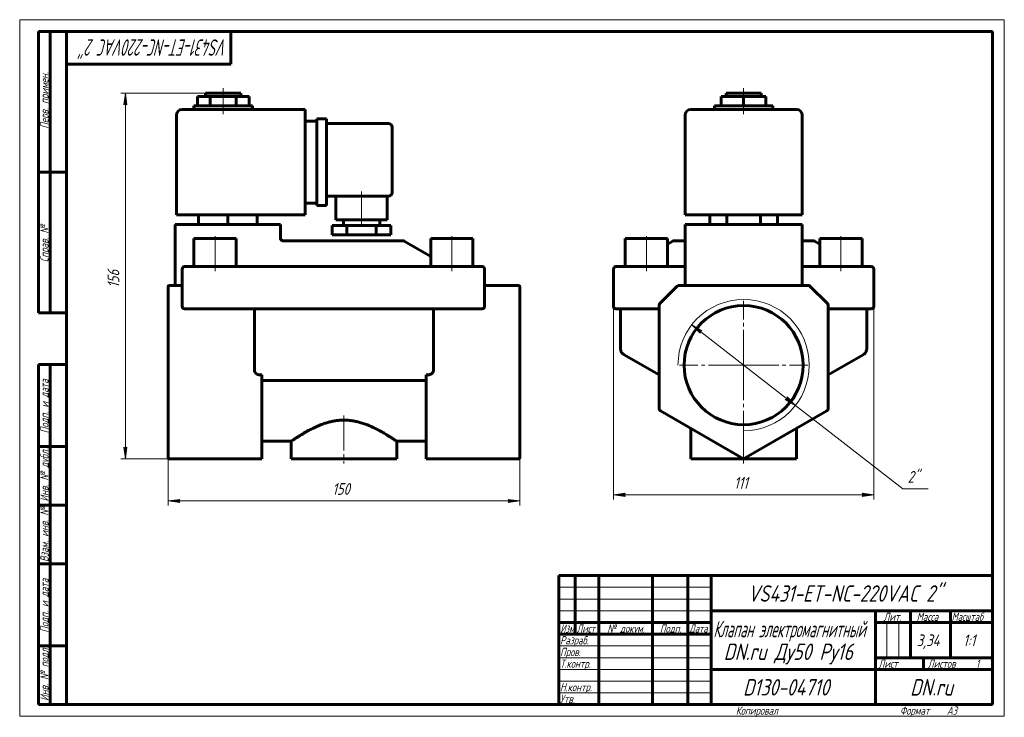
# Model space of a CAD drawing. Header units: millimetres. Extents: x 0 to 420, y 0 to 297.
import ezdxf

# ---------------------------------------------------------------- set-up
doc = ezdxf.new("R2010")
doc.units = ezdxf.units.MM
for name, pattern in [('K5LT_AXLED', [19.5, 15, -1.5, 1.5, -1.5]), ('K5LT_BASIC', [0]), ('K5LT_THIN', [0])]:
    doc.linetypes.add(name, pattern=pattern)
doc.layers.add('Системный слой', color=7, linetype='Continuous')
doc.layers.add('Системный слой (1)', color=7, linetype='Continuous', true_color=0x6c6c6c)
doc.styles.add('KDIMTEXTSTYLE', font='GOST_AU.SHX', dxfattribs={"width": 0.96, "oblique": 15, "height": 5})
doc.styles.add('KTEXTSTYLE', font='GOST_AU.SHX', dxfattribs={"width": 0.96, "height": 5})
doc.dimstyles.new('KDIMSTYLE (1.00)', dxfattribs={"dimtxt": 5, "dimasz": 1, "dimexe": 2, "dimexo": 0, "dimgap": 1, "dimtad": 1, "dimtxsty": 'KDIMTEXTSTYLE', "dimsah": 1, "dimcen": 0, "dimdle": 1, "dimadec": 0, "dimazin": 0, "dimtfac": 0.667, "dimtmove": 0, "dimatfit": 3, "dimfxl": 1, "dimtvp": 1, "dimtolj": 1, "dimtzin": 0, "dimarcsym": 0})

# ---------------------------------------------------------------- blocks, each defined once
blk = doc.blocks.new('U0')
at = {"layer": 'Системный слой (1)', "color": 150, "linetype": 'K5LT_BASIC', "lineweight": 60, "true_color": 0x0080ff}
for p, q in [((333.81, 200.33), (333.82, 200.31)), ((333.82, 200.3), (333.82, 200.32)), ((333.82, 200.31), (333.82, 200.3))]:
    blk.add_line(p, q, dxfattribs=at)
blk = doc.blocks.new('U1')
at = {"layer": 'Системный слой (1)', "color": 150, "linetype": 'K5LT_BASIC', "lineweight": 60, "true_color": 0x0080ff}
for p, q in [((283.81, 202.74), (279.08, 202.74)), ((338.54, 202.74), (333.81, 202.74))]:
    blk.add_line(p, q, dxfattribs=at)
blk = doc.blocks.new('U2')
at = {"layer": 'Системный слой (1)', "color": 150, "linetype": 'K5LT_BASIC', "lineweight": 60, "true_color": 0x0080ff}
for p, q in [((333.81, 200.36), (333.81, 200.39)), ((333.81, 200.34), (333.81, 200.36)), ((333.82, 200.32), (333.81, 200.34))]:
    blk.add_line(p, q, dxfattribs=at)
blk = doc.blocks.new('D0')
at = {"layer": 'Системный слой (1)'}
for points in [[(257.81, 94.43), (258.31, 95.09), (253.31, 94.43), (258.31, 93.78)], [(359.31, 93.78), (364.31, 94.43), (359.31, 95.09), (359.81, 94.43)]]:
    blk.add_hatch(color=7, dxfattribs=at).paths.add_polyline_path(points)
at = {"layer": 'Системный слой (1)', "color": 7, "linetype": 'K5LT_THIN', "lineweight": 18}
for p, q in [((253.31, 182.74), (253.31, 92.43)), ((364.31, 182.74), (364.31, 92.43)), ((253.31, 94.43), (258.31, 95.09)), ((258.31, 93.78), (253.31, 94.43)), ((258.31, 95.09), (257.81, 94.43)), ((257.81, 94.43), (258.31, 93.78)), ((359.81, 94.43), (359.31, 95.09)), ((359.31, 95.09), (364.31, 94.43)), ((364.31, 94.43), (359.31, 93.78)), ((359.31, 93.78), (359.81, 94.43))]:
    blk.add_line(p, q, dxfattribs=at)
blk.add_wipeout([(304.72, 95.43), (304.72, 102.82), (312.57, 102.82), (312.57, 95.43)]).dxf.layer = 'Системный слой (1)'
blk.add_line((253.31, 94.43), (364.31, 94.43), dxfattribs=at)
at = {"layer": 'Системный слой (1)', "color": 7, "insert": (304.72, 102.02), "char_height": 5, "attachment_point": 1, "style": 'KTEXTSTYLE'}
blk.add_mtext('\\H5.0;\\W1.000;\\Q15;\\Q15;\\W0.965;111', dxfattribs=at)
blk = doc.blocks.new('KDIMARROW_01')
at = {"layer": 'Системный слой'}
blk.add_hatch(color=0, dxfattribs=at).paths.add_polyline_path([(0, 0), (-5, 0.66), (-4.5, 0), (-5, -0.66)])
at = {"layer": 'Системный слой', "color": 0, "linetype": 'K5LT_THIN', "lineweight": 18}
for p, q in [((-4.5, 0), (-5, 0.66)), ((-5, 0.66), (0, 0)), ((0, 0), (-5, -0.66)), ((-5, -0.66), (-4.5, 0))]:
    blk.add_line(p, q, dxfattribs=at)
at = {"layer": 'Системный слой (1)', "color": 0, "linetype": 'K5LT_THIN', "lineweight": 18}
blk.add_line((63.32, 149.74), (62.32, 149.74), dxfattribs=at)
blk = doc.blocks.new('D1')
at = {"layer": 'Системный слой (1)'}
for points in [[(291.04, 164.36), (286.68, 166.9), (290.23, 163.32), (290.24, 164.14)], [(330.93, 132.58), (327.39, 136.17), (327.38, 135.34), (326.58, 135.12)]]:
    blk.add_hatch(color=7, dxfattribs=at).paths.add_polyline_path(points)
at = {"layer": 'Системный слой (1)', "color": 7, "linetype": 'K5LT_THIN', "lineweight": 18}
for p, q in [((286.68, 166.9), (291.04, 164.36)), ((290.23, 163.32), (286.68, 166.9)), ((286.68, 166.9), (330.93, 132.58)), ((290.24, 164.14), (290.23, 163.32)), ((291.04, 164.36), (290.24, 164.14)), ((326.58, 135.12), (327.38, 135.34)), ((330.93, 132.58), (326.58, 135.12)), ((327.38, 135.34), (327.39, 136.17)), ((327.39, 136.17), (330.93, 132.58))]:
    blk.add_line(p, q, dxfattribs=at)
blk.add_wipeout([(378.78, 98.02), (378.78, 105.4), (385.23, 105.4), (385.23, 98.02)]).dxf.layer = 'Системный слой (1)'
for p, q in [((330.93, 132.58), (376.78, 97.02)), ((376.78, 97.02), (387.5, 97.02))]:
    blk.add_line(p, q, dxfattribs=at)
at = {"layer": 'Системный слой (1)', "color": 7, "insert": (378.78, 104.61), "char_height": 5, "attachment_point": 1, "style": 'KTEXTSTYLE'}
blk.add_mtext('\\H5.0;\\W1.000;\\Q15;\\Q15;\\W0.965;2"', dxfattribs=at)
blk = doc.blocks.new('U3')
at = {"layer": 'Системный слой (1)', "color": 30, "linetype": 'K5LT_AXLED', "lineweight": 18, "true_color": 0xff8000}
for q in [(308.81, 177.14), (281.41, 149.74), (336.21, 149.74), (308.81, 122.34)]:
    blk.add_line((308.81, 149.74), q, dxfattribs=at)
blk = doc.blocks.new('U4')
at = {"layer": 'Системный слой (1)', "color": 150, "linetype": 'K5LT_BASIC', "lineweight": 60, "true_color": 0x0080ff}
for p, q in [((103.32, 117.24), (115.82, 117.24)), ((160.82, 117.24), (173.32, 117.24))]:
    blk.add_line(p, q, dxfattribs=at)
blk = doc.blocks.new('D2')
at = {"layer": 'Системный слой (1)'}
for points in [[(63.32, 91.85), (68.32, 92.51), (67.82, 91.85), (68.32, 91.19)], [(213.32, 91.85), (208.32, 92.51), (208.82, 91.85), (208.32, 91.19)]]:
    blk.add_hatch(color=7, dxfattribs=at).paths.add_polyline_path(points)
at = {"layer": 'Системный слой (1)', "color": 7, "linetype": 'K5LT_THIN', "lineweight": 18}
for p, q in [((63.32, 149.74), (63.32, 89.85)), ((213.32, 141.11), (213.32, 89.85)), ((63.32, 91.85), (68.32, 92.51)), ((68.32, 92.51), (67.82, 91.85)), ((208.82, 91.85), (208.32, 92.51)), ((208.32, 92.51), (213.32, 91.85)), ((68.32, 91.19), (63.32, 91.85)), ((67.82, 91.85), (68.32, 91.19)), ((213.32, 91.85), (208.32, 91.19)), ((208.32, 91.19), (208.82, 91.85))]:
    blk.add_line(p, q, dxfattribs=at)
blk.add_wipeout([(133.37, 92.85), (133.37, 100.23), (142.87, 100.23), (142.87, 92.85)]).dxf.layer = 'Системный слой (1)'
blk.add_line((213.32, 91.85), (63.32, 91.85), dxfattribs=at)
at = {"layer": 'Системный слой (1)', "color": 7, "insert": (133.37, 99.43), "char_height": 5, "attachment_point": 1, "style": 'KTEXTSTYLE'}
blk.add_mtext('\\H5.0;\\W1.000;\\Q15;\\Q15;\\W0.965;150', dxfattribs=at)
blk = doc.blocks.new('D3')
at = {"layer": 'Системный слой (1)'}
for points in [[(45.73, 260.74), (45.08, 265.74), (44.42, 260.74), (45.08, 261.24)], [(45.08, 109.74), (45.73, 114.74), (45.08, 114.24), (44.42, 114.74)]]:
    blk.add_hatch(color=7, dxfattribs=at).paths.add_polyline_path(points)
at = {"layer": 'Системный слой (1)', "color": 7, "linetype": 'K5LT_THIN', "lineweight": 18}
for p, q in [((79.32, 265.74), (43.08, 265.74)), ((44.42, 260.74), (45.08, 265.74)), ((45.08, 265.74), (45.73, 260.74)), ((45.08, 261.24), (44.42, 260.74)), ((45.73, 260.74), (45.08, 261.24)), ((45.08, 109.74), (44.42, 114.74)), ((44.42, 114.74), (45.08, 114.24)), ((45.08, 114.24), (45.73, 114.74)), ((45.73, 114.74), (45.08, 109.74)), ((63.82, 109.74), (43.08, 109.74))]:
    blk.add_line(p, q, dxfattribs=at)
blk.add_wipeout([(44.08, 182.73), (36.69, 182.73), (36.69, 192.35), (44.08, 192.35)]).dxf.layer = 'Системный слой (1)'
blk.add_line((45.08, 109.74), (45.08, 265.74), dxfattribs=at)
at = {"layer": 'Системный слой (1)', "color": 7, "insert": (37.49, 182.73), "char_height": 5, "attachment_point": 1, "rotation": 90, "style": 'KTEXTSTYLE'}
blk.add_mtext('\\H5.0;\\W1.000;\\Q15;\\Q15;\\W0.965;156', dxfattribs=at)
blk = doc.blocks.new('U5')
at = {"color": 7, "linetype": 'K5LT_THIN', "lineweight": 18}
for p, q in [((0, 0), (0, 297)), ((0, 297), (420, 297)), ((420, 297), (420, 0)), ((230, 55), (295, 55)), ((230, 50), (295, 50)), ((230, 45), (295, 45)), ((369.96, 25), (369.96, 40)), ((374.98, 25), (374.98, 40)), ((230, 30), (295, 30)), ((230, 25), (295, 25)), ((230, 20), (295, 20)), ((230, 15), (295, 15)), ((230, 10), (295, 10)), ((420, 0), (0, 0))]:
    blk.add_line(p, q, dxfattribs=at)
at = {"color": 150, "linetype": 'K5LT_BASIC', "lineweight": 60, "true_color": 0x0080ff}
for p, q in [((8, 172), (8, 292)), ((20, 292), (8, 292)), ((13, 172), (13, 292)), ((20, 5), (20, 292)), ((20, 292), (415, 292)), ((90, 292), (90, 278)), ((415, 292), (415, 5)), ((90, 278), (20, 278)), ((20, 232), (8, 232)), ((20, 172), (8, 172)), ((8, 5), (8, 150)), ((20, 150), (8, 150)), ((13, 5), (13, 150)), ((20, 115), (8, 115)), ((20, 90), (8, 90)), ((20, 65), (8, 65)), ((230, 60), (415, 60)), ((230, 5), (230, 60)), ((237, 35), (237, 60)), ((247, 5), (247, 60)), ((270, 5), (270, 60)), ((285, 5), (285, 60)), ((295, 5), (295, 60)), ((295, 45), (415, 45)), ((365, 5), (365, 45)), ((380, 25), (380, 45)), ((397, 25), (397, 45)), ((230, 40), (295, 40)), ((365, 40), (380, 40)), ((380, 40), (415, 40)), ((230, 35), (295, 35)), ((20, 30), (8, 30)), ((365, 25), (415, 25)), ((385.57, 20), (385.57, 25)), ((295, 20), (365, 20)), ((365, 20), (415, 20)), ((20, 5), (8, 5)), ((415, 5), (20, 5))]:
    blk.add_line(p, q, dxfattribs=at)
at = {"color": 7, "attachment_point": 1, "style": 'KTEXTSTYLE'}
for s, insert, char_height, rotation in [('\\H5.0;\\W1.000;\\Q15;\\Q15;\\W0.723;\\H7.00;VS431-ET-NC-220VAC 2"', (88.68, 281.64), 7, 180), ('\\H5.0;\\W1.000;\\Q15;\\Q15;\\W0.965;\\H3.50;Перв. примен.', (8.82, 250.52), 3.5, 90), ('\\H5.0;\\W1.000;\\Q15;\\Q15;\\W0.965;\\H3.50;Справ. №', (8.82, 193.63), 3.5, 90), ('\\H5.0;\\W1.000;\\Q15;\\Q15;\\W0.965;\\H3.50;Подп. и дата', (8.82, 120.66), 3.5, 90), ('\\H5.0;\\W1.000;\\Q15;\\Q15;\\W0.965;\\H3.50;Инв. № дубл.', (8.82, 91.57), 3.5, 90), ('\\H5.0;\\W1.000;\\Q15;\\Q15;\\W0.965;\\H3.50;Взам. инв. №', (8.82, 65.8), 3.5, 90), ('\\H5.0;\\W1.000;\\Q15;\\Q15;\\W0.965;\\H3.50;Подп. и дата', (8.82, 35.66), 3.5, 90), ('\\H5.0;\\W1.000;\\Q15;\\Q15;\\W0.965;\\H3.50;Инв. № подл.', (8.82, 6.57), 3.5, 90)]:
    blk.add_mtext(s, dxfattribs=dict(at, insert=insert, char_height=char_height, rotation=rotation))
for s, insert, char_height in [('\\H5.0;\\W1.000;\\Q15;\\Q15;\\W0.965;\\H7.00;VS431-ET-NC-220VAC 2"', (310.57, 55.86), 7), ('\\H5.0;\\W1.000;\\Q15;\\Q15;\\W0.965;\\H3.50;Лит.', (368.47, 44.18), 3.5), ('\\H5.0;\\W1.000;\\Q15;\\Q15;\\W0.965;\\H3.50;Масса', (382.58, 44.18), 3.5), ('\\H5.0;\\W1.000;\\Q15;\\Q15;\\W0.930;\\H3.50;Масштаб', (397.52, 44.18), 3.5), ('\\H5.0;\\W1.000;\\Q15;\\Q15;\\W0.784;\\H3.50;Изм.', (230.62, 39.18), 3.5), ('\\H5.0;\\W1.000;\\Q15;\\Q15;\\W0.799;\\H3.50;Лист', (237.61, 39.18), 3.5), ('\\H5.0;\\W1.000;\\Q15;\\Q15;\\W0.965;\\H3.50;№ докум.', (250.63, 39.18), 3.5), ('\\H5.0;\\W1.000;\\Q15;\\Q15;\\W0.965;\\H3.50;Подп.', (273.1, 39.18), 3.5), ('\\H5.0;\\W1.000;\\Q15;\\Q15;\\W0.799;\\H3.50;Дата', (285.61, 39.18), 3.5), ('\\H5.0;\\W1.000;\\Q15;\\Q15;\\W0.672;\\H7.00;Клапан электромагнитный', (295.88, 40.69), 7), ('\\H5.0;\\W1.000;\\Q15;\\Q15;\\W0.965;\\H3.50;Разраб.', (230.5, 34.18), 3.5), ('\\H5.0;\\W1.000;\\Q15;\\Q15;\\W0.965;3,34', (382.63, 34.9), 5), ('\\H5.0;\\W1.000;\\Q15;\\Q15;\\W0.965;{\\c16711680;1:1}', (402.44, 34.9), 5), ('\\H5.0;\\W1.000;\\Q15;\\Q15;\\W0.965;\\H7.00;DN.ru Ду50 Ру16', (300.3, 31.02), 7), ('\\H5.0;\\W1.000;\\Q15;\\Q15;\\W0.965;\\H3.50;Пров.', (230.5, 29.18), 3.5), ('\\H5.0;\\W1.000;\\Q15;\\Q15;\\W0.965;\\H3.50;Т.контр.', (230.5, 24.18), 3.5), ('\\H5.0;\\W1.000;\\Q15;\\Q15;\\W0.965;\\H3.50;Лист', (366.32, 24.18), 3.5), ('\\H5.0;\\W1.000;\\Q15;\\Q15;\\W0.965;\\H3.50;Листов', (387.36, 24.18), 3.5), ('\\H5.0;\\W1.000;\\Q15;\\Q15;\\W0.965;\\H3.50;1', (407.91, 24.18), 3.5), ('\\H5.0;\\W1.000;\\Q15;\\Q15;\\W0.965;\\H3.50;Н.контр.', (230.5, 14.18), 3.5), ('\\H5.0;\\W1.000;\\Q15;\\Q15;\\W0.965;\\H7.00;D130-04710', (308.54, 15.86), 7), ('\\H5.0;\\W1.000;\\Q15;\\Q15;\\W0.965;\\H7.00;DN.ru', (379.84, 15.86), 7), ('\\H5.0;\\W1.000;\\Q15;\\Q15;\\W0.965;\\H3.50;Утв.', (230.5, 9.18), 3.5), ('\\H5.0;\\W1.000;\\Q15;\\Q15;\\W0.965;\\H3.50;Копировал', (305.5, 4.18), 3.5), ('\\H5.0;\\W1.000;\\Q15;\\Q15;\\W0.965;\\H3.50;Формат', (375.5, 4.18), 3.5), ('\\H5.0;\\W1.000;\\Q15;\\Q15;\\W0.965;\\H3.50;A3', (395.5, 4.18), 3.5)]:
    blk.add_mtext(s, dxfattribs=dict(at, insert=insert, char_height=char_height))

msp = doc.modelspace()

# ---------------------------------------------------------------- linework, layer by layer
at = {"layer": 'Системный слой (1)', "color": 150, "linetype": 'K5LT_BASIC', "lineweight": 60, "true_color": 0x0080ff}
for p, q in [((79.32, 265.741), (94.32, 265.741)), ((79.32, 264.241), (79.32, 265.741)), ((94.32, 264.241), (94.32, 265.741)), ((301.309, 265.741), (316.309, 265.741)), ((301.309, 264.241), (301.309, 265.741)), ((316.309, 264.241), (316.309, 265.741)), ((75.82, 260.241), (75.82, 264.241)), ((75.82, 264.241), (81.32, 264.241)), ((81.32, 264.241), (92.32, 264.241)), ((81.32, 260.241), (81.32, 264.241)), ((92.32, 264.241), (97.82, 264.241)), ((92.32, 260.241), (92.32, 264.241)), ((97.82, 260.241), (97.82, 264.241)), ((299.283, 264.241), (308.809, 264.241)), ((299.283, 260.241), (299.283, 264.241)), ((308.809, 260.241), (308.809, 264.241)), ((308.809, 264.241), (318.335, 264.241)), ((318.335, 260.241), (318.335, 264.241)), ((66.82, 213.741), (66.82, 256.241)), ((121.82, 258.741), (69.32, 258.741)), ((74.32, 258.741), (74.32, 260.241)), ((74.32, 260.241), (99.32, 260.241)), ((99.32, 258.741), (99.32, 260.241)), ((121.82, 258.741), (121.82, 256.241)), ((121.82, 213.741), (121.82, 256.241)), ((283.809, 213.741), (283.809, 256.241)), ((331.309, 258.741), (286.309, 258.741)), ((296.309, 258.741), (296.309, 260.241)), ((296.309, 260.241), (321.309, 260.241)), ((321.309, 258.741), (321.309, 260.241)), ((333.809, 213.741), (333.809, 256.241)), ((121.82, 253.741), (126.82, 253.741)), ((126.82, 254.741), (130.82, 254.741)), ((126.82, 252.241), (126.82, 254.741)), ((126.82, 252.241), (126.82, 220.241)), ((130.82, 254.741), (130.82, 252.241)), ((130.82, 252.741), (157.32, 252.741)), ((130.82, 252.241), (130.82, 220.241)), ((158.82, 251.241), (158.82, 223.241)), ((121.82, 218.741), (126.82, 218.741)), ((126.82, 217.741), (126.82, 220.241)), ((130.82, 221.741), (157.32, 221.741)), ((130.82, 220.241), (130.82, 217.741)), ((134.82, 221.741), (134.82, 211.741)), ((156.82, 221.741), (156.82, 211.741)), ((126.82, 217.741), (130.82, 217.741)), ((69.32, 213.741), (66.82, 213.741)), ((69.32, 213.741), (121.82, 213.741)), ((76.32, 213.741), (76.32, 209.741)), ((88.82, 213.741), (88.82, 209.741)), ((101.32, 213.741), (101.32, 209.741)), ((156.82, 211.741), (134.82, 211.741)), ((138.07, 211.741), (138.07, 209.241)), ((153.57, 211.741), (153.57, 209.241)), ((286.309, 213.741), (283.809, 213.741)), ((286.309, 213.741), (331.309, 213.741)), ((294.375, 213.741), (294.375, 209.741)), ((301.592, 213.741), (301.592, 209.741)), ((316.026, 213.741), (316.026, 209.741)), ((323.243, 213.741), (323.243, 209.741)), ((333.809, 213.741), (331.309, 213.741)), ((66.32, 209.741), (66.32, 183.741)), ((66.32, 209.741), (68.82, 209.741)), ((108.82, 209.741), (68.82, 209.741)), ((108.82, 209.741), (111.32, 209.741)), ((111.32, 209.741), (111.32, 203.248)), ((133.32, 209.241), (133.32, 205.241)), ((139.57, 209.241), (133.32, 209.241)), ((139.57, 209.241), (139.57, 205.241)), ((152.07, 209.241), (139.57, 209.241)), ((152.07, 209.241), (152.07, 205.241)), ((158.32, 209.241), (152.07, 209.241)), ((158.32, 209.241), (158.32, 205.241)), ((283.809, 209.741), (283.809, 183.741)), ((283.809, 209.741), (286.309, 209.741)), ((331.309, 209.741), (286.309, 209.741)), ((331.309, 209.741), (333.809, 209.741)), ((333.809, 209.741), (333.809, 183.741)), ((74.32, 203.741), (92.32, 203.741)), ((74.32, 191.741), (74.32, 203.741)), ((92.32, 191.741), (92.32, 203.741)), ((111.32, 203.74), (111.32, 203.719)), ((111.32, 203.737), (111.32, 203.719)), ((113.019, 202.741), (112.32, 202.741)), ((163.552, 202.741), (113.019, 202.741)), ((139.57, 205.241), (133.32, 205.241)), ((152.07, 205.241), (139.57, 205.241)), ((158.32, 205.241), (152.07, 205.241)), ((164.052, 202.607), (175.32, 196.101)), ((175.32, 191.741), (175.32, 203.741)), ((175.32, 203.741), (193.32, 203.741)), ((193.32, 191.741), (193.32, 203.741)), ((258.309, 191.741), (258.309, 203.741)), ((258.309, 203.741), (276.309, 203.741)), ((276.309, 191.741), (276.309, 203.741)), ((278.577, 202.607), (276.309, 201.297)), ((339.041, 202.607), (341.309, 201.297)), ((341.309, 203.741), (359.309, 203.741)), ((341.309, 191.741), (341.309, 203.741)), ((359.309, 191.741), (359.309, 203.741)), ((69.32, 190.741), (69.32, 174.741)), ((70.32, 191.741), (72.32, 191.741)), ((195.32, 191.741), (72.32, 191.741)), ((195.32, 191.741), (197.32, 191.741)), ((198.32, 174.741), (198.32, 190.741)), ((253.309, 190.741), (253.309, 174.741)), ((254.309, 191.741), (256.309, 191.741)), ((256.309, 191.741), (283.809, 191.741)), ((333.809, 191.741), (361.309, 191.741)), ((361.309, 191.741), (363.309, 191.741)), ((364.309, 190.741), (364.309, 174.741)), ((63.32, 183.094), (63.32, 183.241)), ((63.32, 175.68), (63.32, 183.094)), ((69.32, 183.741), (63.82, 183.741)), ((198.32, 183.741), (212.82, 183.741)), ((213.32, 183.241), (213.32, 183.094)), ((213.32, 175.68), (213.32, 183.094)), ((280.516, 183.448), (273.102, 176.034)), ((336.395, 183.741), (281.223, 183.741)), ((344.516, 176.034), (337.102, 183.448)), ((63.32, 175.326), (63.32, 175.68)), ((63.32, 131.103), (63.32, 175.326)), ((72.32, 173.741), (70.32, 173.741)), ((72.32, 173.741), (195.32, 173.741)), ((100.106, 173.741), (100.106, 147.802)), ((176.533, 173.741), (176.533, 147.802)), ((197.32, 173.741), (195.32, 173.741)), ((213.32, 175.68), (213.32, 175.326)), ((213.32, 131.103), (213.32, 175.326)), ((256.309, 173.741), (254.309, 173.741)), ((256.309, 173.741), (272.809, 173.741)), ((256.309, 173.741), (256.309, 156.784)), ((272.809, 175.326), (272.809, 131.103)), ((344.809, 131.103), (344.809, 175.326)), ((344.809, 173.741), (361.309, 173.741)), ((361.309, 173.741), (361.309, 156.784)), ((363.309, 173.741), (361.309, 173.741)), ((272.809, 145.525), (257.809, 154.186)), ((359.809, 154.186), (344.809, 145.525)), ((102.823, 145.525), (103.32, 145.525)), ((103.32, 131.103), (103.32, 145.525)), ((103.32, 143.11), (173.32, 143.11)), ((173.32, 131.103), (173.32, 145.525)), ((173.816, 145.525), (173.32, 145.525)), ((272.809, 145.525), (272.338, 145.797)), ((344.809, 145.525), (345.28, 145.797)), ((63.32, 130.67), (63.32, 131.103)), ((63.32, 110.318), (63.32, 130.67)), ((103.32, 131.103), (103.32, 130.237)), ((103.32, 109.741), (103.32, 130.237)), ((173.32, 130.237), (173.32, 131.103)), ((173.32, 109.741), (173.32, 130.237)), ((213.32, 131.103), (213.32, 130.67)), ((213.32, 110.318), (213.32, 130.67)), ((273.309, 130.237), (308.809, 109.741)), ((308.809, 109.741), (344.309, 130.237)), ((286.309, 122.731), (286.309, 109.741)), ((331.309, 122.731), (331.309, 109.741)), ((115.82, 117.241), (115.82, 109.741)), ((160.82, 117.241), (160.82, 109.741)), ((103.32, 109.741), (63.82, 109.741)), ((160.82, 109.741), (115.82, 109.741)), ((173.32, 109.741), (212.82, 109.741)), ((331.309, 109.741), (286.309, 109.741)), ((308.809, 109.741), (308.809, 110.318))]:
    msp.add_line(p, q, dxfattribs=at)
at = {"layer": 'Системный слой (1)', "color": 30, "linetype": 'K5LT_AXLED', "lineweight": 18, "true_color": 0xff8000}
for p, q in [((86.82, 262.241), (86.82, 267.741)), ((308.809, 262.241), (308.809, 267.741)), ((86.82, 256.741), (86.82, 262.241)), ((308.809, 256.741), (308.809, 262.241)), ((145.82, 223.741), (145.82, 207.241)), ((83.32, 189.741), (83.32, 205.741)), ((184.32, 189.741), (184.32, 205.741)), ((267.309, 189.741), (267.309, 205.741)), ((350.309, 189.741), (350.309, 205.741))]:
    msp.add_line(p, q, dxfattribs=at)
at = {"layer": 'Системный слой (1)', "color": 150, "linetype": 'K5LT_BASIC', "lineweight": 60, "true_color": 0x0080ff}
msp.add_circle((308.809, 149.741), 25.4, dxfattribs=at)
for centre, radius, start, end in [((69.32, 256.241), 2.5, 90, 180), ((286.309, 256.241), 2.5, 90, 180), ((331.309, 256.241), 2.5, 0, 90), ((157.32, 251.241), 1.5, 0, 90), ((157.32, 223.241), 1.5, 270, 0), ((112.32, 203.741), 1, 180.05332, 270), ((163.552, 201.741), 1, 60, 90), ((279.077, 201.741), 1, 90, 120), ((338.541, 201.741), 1, 60, 90), ((70.32, 190.741), 1, 90, 180), ((197.32, 190.741), 1, 0, 90), ((254.309, 190.741), 1, 90, 180), ((363.309, 190.741), 1, 0, 90), ((63.82, 183.241), 0.5, 90, 180), ((212.82, 183.241), 0.5, 0, 90), ((281.223, 182.741), 1, 90, 135), ((336.395, 182.741), 1, 45, 90), ((70.32, 174.741), 1, 180, 270), ((197.32, 174.741), 1, 270, 0), ((254.309, 174.741), 1, 180, 270), ((273.809, 175.326), 1, 135, 180), ((343.809, 175.326), 1, 0, 45), ((363.309, 174.741), 1, 270, 0), ((273.809, 131.103), 1, 180, 240), ((343.809, 131.103), 1, 300, 0)]:
    msp.add_arc(centre, radius, start, end, dxfattribs=at)
at = {"layer": 'Системный слой (1)', "color": 7, "linetype": 'K5LT_THIN', "lineweight": 18}
msp.add_arc((308.809, 149.741), 28, 270, 180, dxfattribs=at)
at = {"layer": 'Системный слой (1)', "color": 150, "linetype": 'K5LT_BASIC', "lineweight": 60, "true_color": 0x0080ff}
for points, knots in [([(111.38, 203.398), (111.381, 203.396), (111.382, 203.394), (111.383, 203.392), (111.383, 203.391), (111.39, 203.374), (111.396, 203.356), (111.414, 203.317), (111.424, 203.295), (111.441, 203.263), (111.446, 203.253), (111.457, 203.235), (111.462, 203.226), (111.472, 203.21), (111.477, 203.202), (111.492, 203.178), (111.503, 203.163), (111.536, 203.118), (111.56, 203.089), (111.615, 203.03), (111.646, 203.001), (111.71, 202.947), (111.742, 202.923), (111.811, 202.879), (111.846, 202.859), (111.894, 202.836), (111.905, 202.831), (111.915, 202.826)], [0, 0, 0, 0, 0.1538005, 0.1538005, 0.1595135, 0.1595135, 1.3728895, 1.3728895, 2.9288983, 2.9288983, 3.685961, 3.685961, 4.3017351, 4.3017351, 4.9175093, 4.9175093, 6.1285159, 6.1285159, 8.5094429, 8.5094429, 11.2125571, 11.2125571, 13.7375184, 13.7375184, 16.2868381, 16.2868381, 17.0098357, 17.0098357, 17.0098357, 17.0098357]), ([(111.38, 203.398), (111.381, 203.396), (111.382, 203.394), (111.383, 203.392), (111.383, 203.391), (111.39, 203.374), (111.396, 203.356), (111.414, 203.317), (111.424, 203.295), (111.441, 203.263), (111.446, 203.253), (111.457, 203.235), (111.462, 203.226), (111.472, 203.21), (111.477, 203.202), (111.492, 203.178), (111.503, 203.163), (111.536, 203.118), (111.56, 203.089), (111.615, 203.03), (111.646, 203.001), (111.71, 202.947), (111.742, 202.923), (111.811, 202.879), (111.846, 202.859), (111.894, 202.836), (111.905, 202.831), (111.915, 202.826)], [0, 0, 0, 0, 0.1538008, 0.1538008, 0.1595135, 0.1595135, 1.3728897, 1.3728897, 2.9288987, 2.9288987, 3.6859611, 3.6859611, 4.3017352, 4.3017352, 4.9175094, 4.9175094, 6.1285161, 6.1285161, 8.5094432, 8.5094432, 11.2125575, 11.2125575, 13.7375189, 13.7375189, 16.2868386, 16.2868386, 17.0098343, 17.0098343, 17.0098343, 17.0098343]), ([(112.099, 202.765), (112.099, 202.765), (112.099, 202.765), (112.108, 202.763), (112.117, 202.761), (112.13, 202.759), (112.134, 202.758), (112.145, 202.756), (112.153, 202.754), (112.166, 202.752), (112.17, 202.752), (112.18, 202.75), (112.185, 202.75), (112.201, 202.748), (112.211, 202.746), (112.236, 202.744), (112.251, 202.743), (112.284, 202.741), (112.3, 202.741), (112.318, 202.741), (112.319, 202.741), (112.32, 202.741)], [0.4548007, 0.4548007, 0.4548007, 0.4548007, 0.4681317, 0.4681317, 1.9380641, 1.9380641, 2.5266992, 2.5266992, 3.7534834, 3.7534834, 4.4812999, 4.4812999, 5.3131132, 5.3131132, 6.872743, 6.872743, 9.272743, 9.272743, 11.8798699, 11.8798699, 12, 12, 12, 12]), ([(112.099, 202.765), (112.099, 202.765), (112.099, 202.765), (112.108, 202.763), (112.117, 202.761), (112.13, 202.759), (112.134, 202.758), (112.145, 202.756), (112.153, 202.754), (112.166, 202.752), (112.17, 202.752), (112.18, 202.75), (112.185, 202.75), (112.201, 202.748), (112.211, 202.746), (112.236, 202.744), (112.251, 202.743), (112.284, 202.741), (112.3, 202.741), (112.318, 202.741), (112.319, 202.741), (112.32, 202.741)], [0.4547995, 0.4547995, 0.4547995, 0.4547995, 0.4681304, 0.4681304, 1.9380647, 1.9380647, 2.5266923, 2.5266923, 3.7534824, 3.7534824, 4.4812989, 4.4812989, 5.3131123, 5.3131123, 6.8727423, 6.8727423, 9.2727423, 9.2727423, 11.8798695, 11.8798695, 12, 12, 12, 12]), ([(283.798, 200.303), (283.798, 200.304), (283.799, 200.304), (283.8, 200.309), (283.801, 200.313), (283.803, 200.322), (283.804, 200.328), (283.806, 200.342), (283.807, 200.35), (283.808, 200.37), (283.809, 200.38), (283.809, 200.391)], [0, 0, 0, 0, 0.6, 0.6, 1.2, 1.2, 1.8, 1.8, 2.4, 2.4, 3, 3, 3, 3]), ([(257.809, 154.186), (257.807, 154.186), (257.806, 154.187), (257.796, 154.193), (257.787, 154.198), (257.767, 154.21), (257.755, 154.217), (257.719, 154.239), (257.696, 154.254), (257.625, 154.3), (257.579, 154.332), (257.444, 154.431), (257.358, 154.502), (257.177, 154.669), (257.084, 154.767), (256.911, 154.975), (256.832, 155.086), (256.688, 155.317), (256.624, 155.438), (256.513, 155.687), (256.466, 155.815), (256.391, 156.076), (256.362, 156.208), (256.34, 156.355), (256.338, 156.368), (256.329, 156.433), (256.323, 156.485), (256.316, 156.571), (256.314, 156.604), (256.311, 156.659), (256.311, 156.68), (256.31, 156.715), (256.309, 156.728), (256.309, 156.755), (256.309, 156.769), (256.309, 156.783), (256.309, 156.783), (256.309, 156.784)], [0.0106478, 0.0106478, 0.0106478, 0.0106478, 0.0425914, 0.0425914, 0.2217834, 0.2217834, 0.4755104, 0.4755104, 0.9829643, 0.9829643, 1.9978721, 1.9978721, 4.0170399, 4.0170399, 6.4586709, 6.4586709, 8.9228164, 8.9228164, 11.3953599, 11.3953599, 13.8618598, 13.8618598, 16.3155749, 16.3155749, 16.5579511, 16.5579511, 17.5048004, 17.5048004, 18.1094227, 18.1094227, 18.4955118, 18.4955118, 18.7420538, 18.7420538, 18.9885958, 18.9885958, 18.9940375, 18.9940375, 18.9940375, 18.9940375]), ([(359.809, 154.186), (359.81, 154.186), (359.812, 154.187), (359.822, 154.193), (359.83, 154.198), (359.851, 154.21), (359.863, 154.217), (359.898, 154.239), (359.922, 154.254), (359.993, 154.3), (360.039, 154.332), (360.174, 154.431), (360.26, 154.502), (360.441, 154.669), (360.534, 154.767), (360.706, 154.975), (360.786, 155.086), (360.93, 155.317), (360.994, 155.438), (361.105, 155.687), (361.151, 155.815), (361.227, 156.076), (361.256, 156.208), (361.278, 156.355), (361.28, 156.368), (361.289, 156.433), (361.294, 156.485), (361.302, 156.571), (361.304, 156.604), (361.306, 156.659), (361.307, 156.68), (361.308, 156.715), (361.308, 156.728), (361.309, 156.755), (361.309, 156.769), (361.309, 156.783), (361.309, 156.783), (361.309, 156.784)], [0.0106478, 0.0106478, 0.0106478, 0.0106478, 0.0425914, 0.0425914, 0.2217834, 0.2217834, 0.4755104, 0.4755104, 0.9829643, 0.9829643, 1.9978721, 1.9978721, 4.0170399, 4.0170399, 6.4586709, 6.4586709, 8.9228164, 8.9228164, 11.3953599, 11.3953599, 13.8618598, 13.8618598, 16.3155749, 16.3155749, 16.5579511, 16.5579511, 17.5048004, 17.5048004, 18.1094227, 18.1094227, 18.4955118, 18.4955118, 18.7420538, 18.7420538, 18.9885958, 18.9885958, 18.9940375, 18.9940375, 18.9940375, 18.9940375]), ([(257.809, 154.186), (257.809, 154.186), (257.809, 154.186), (257.809, 154.186), (257.809, 154.186), (257.809, 154.186), (257.809, 154.186), (257.808, 154.186), (257.808, 154.186), (257.808, 154.186), (257.807, 154.186), (257.806, 154.187), (257.806, 154.187), (257.803, 154.189), (257.802, 154.189), (257.798, 154.192), (257.796, 154.193), (257.79, 154.197), (257.786, 154.199), (257.774, 154.206), (257.767, 154.21), (257.746, 154.223), (257.733, 154.231), (257.704, 154.249), (257.687, 154.26), (257.654, 154.281), (257.638, 154.292), (257.601, 154.317), (257.58, 154.332), (257.56, 154.346)], [0.0004042, 0.0004042, 0.0004042, 0.0004042, 0.0040909, 0.0040909, 0.008631, 0.008631, 0.0176662, 0.0176662, 0.0357366, 0.0357366, 0.0718775, 0.0718775, 0.143755, 0.143755, 0.2871057, 0.2871057, 0.5284062, 0.5284062, 0.9652042, 0.9652042, 1.7471885, 1.7471885, 3.1279089, 3.1279089, 4.9279089, 4.9279089, 6.7279089, 6.7279089, 9, 9, 9, 9]), ([(359.809, 154.186), (359.809, 154.186), (359.809, 154.186), (359.809, 154.186), (359.809, 154.186), (359.809, 154.186), (359.809, 154.186), (359.81, 154.186), (359.81, 154.186), (359.81, 154.186), (359.811, 154.186), (359.812, 154.187), (359.812, 154.187), (359.814, 154.189), (359.816, 154.189), (359.819, 154.192), (359.822, 154.193), (359.828, 154.197), (359.832, 154.199), (359.844, 154.206), (359.851, 154.21), (359.871, 154.223), (359.884, 154.231), (359.914, 154.249), (359.931, 154.26), (359.964, 154.281), (359.98, 154.292), (360.017, 154.317), (360.038, 154.332), (360.058, 154.346)], [0.0004047, 0.0004047, 0.0004047, 0.0004047, 0.0040909, 0.0040909, 0.008631, 0.008631, 0.0176667, 0.0176667, 0.0357382, 0.0357382, 0.071881, 0.071881, 0.143762, 0.143762, 0.2871193, 0.2871193, 0.5284327, 0.5284327, 0.9652567, 0.9652567, 1.7472929, 1.7472929, 3.1281171, 3.1281171, 4.9281171, 4.9281171, 6.7281171, 6.7281171, 9, 9, 9, 9]), ([(102.823, 145.525), (102.79, 145.525), (102.739, 145.526), (102.672, 145.528), (102.606, 145.53), (102.525, 145.535), (102.44, 145.542), (102.376, 145.549), (102.313, 145.556), (102.239, 145.566), (102.148, 145.581), (102.058, 145.597), (101.971, 145.616), (101.879, 145.638), (101.797, 145.661), (101.719, 145.684), (101.651, 145.707), (101.579, 145.733), (101.504, 145.762), (101.425, 145.795), (101.339, 145.835), (101.252, 145.88), (101.159, 145.932), (101.081, 145.98), (101.015, 146.025), (100.96, 146.065), (100.894, 146.114), (100.841, 146.159), (100.783, 146.21), (100.72, 146.269), (100.654, 146.339), (100.583, 146.419), (100.535, 146.48), (100.481, 146.554), (100.448, 146.603), (100.409, 146.666), (100.384, 146.708), (100.358, 146.755), (100.337, 146.796), (100.315, 146.84), (100.3, 146.874), (100.285, 146.906), (100.267, 146.949), (100.247, 147), (100.228, 147.052), (100.215, 147.091), (100.204, 147.127), (100.193, 147.163), (100.181, 147.207), (100.172, 147.244), (100.163, 147.282), (100.153, 147.326), (100.142, 147.384), (100.134, 147.436), (100.128, 147.475), (100.123, 147.514), (100.118, 147.56), (100.113, 147.62), (100.109, 147.68), (100.107, 147.741), (100.106, 147.781), (100.106, 147.802)], [0, 0, 0, 0, 0.0254019, 0.0386091, 0.0504819, 0.0752746, 0.0996102, 0.1149753, 0.1237223, 0.1472832, 0.1705017, 0.1932398, 0.2158389, 0.2377446, 0.2643013, 0.2795334, 0.2995638, 0.3185443, 0.3370469, 0.3599257, 0.3836239, 0.4081596, 0.4333565, 0.4637337, 0.4776034, 0.4929962, 0.5153786, 0.5393679, 0.5455311, 0.5734746, 0.6042305, 0.6179563, 0.6538799, 0.6629644, 0.6866606, 0.6981284, 0.7190068, 0.7231877, 0.7390701, 0.7537319, 0.7595497, 0.7672268, 0.7807647, 0.7944808, 0.8083187, 0.8223607, 0.825719, 0.8364816, 0.8508063, 0.8601932, 0.8652588, 0.8798755, 0.8945387, 0.9093254, 0.9196375, 0.9242053, 0.9392275, 0.9542996, 0.9694692, 0.9846992, 1, 1, 1, 1]), ([(173.816, 145.525), (173.849, 145.525), (173.9, 145.526), (173.967, 145.528), (174.033, 145.53), (174.114, 145.535), (174.199, 145.542), (174.263, 145.549), (174.326, 145.556), (174.4, 145.566), (174.491, 145.581), (174.581, 145.597), (174.668, 145.616), (174.76, 145.638), (174.842, 145.661), (174.92, 145.684), (174.989, 145.707), (175.06, 145.733), (175.135, 145.762), (175.214, 145.795), (175.3, 145.835), (175.387, 145.88), (175.48, 145.932), (175.558, 145.98), (175.624, 146.025), (175.68, 146.065), (175.745, 146.114), (175.798, 146.159), (175.856, 146.21), (175.919, 146.269), (175.985, 146.339), (176.056, 146.419), (176.104, 146.48), (176.158, 146.554), (176.191, 146.603), (176.23, 146.666), (176.255, 146.708), (176.281, 146.755), (176.302, 146.796), (176.324, 146.84), (176.339, 146.874), (176.354, 146.906), (176.372, 146.949), (176.392, 147), (176.411, 147.052), (176.424, 147.091), (176.435, 147.127), (176.446, 147.163), (176.458, 147.207), (176.467, 147.244), (176.476, 147.282), (176.486, 147.326), (176.497, 147.384), (176.506, 147.436), (176.511, 147.475), (176.516, 147.514), (176.521, 147.56), (176.526, 147.62), (176.53, 147.68), (176.532, 147.741), (176.533, 147.781), (176.533, 147.802)], [0, 0, 0, 0, 0.0254019, 0.0386091, 0.0504819, 0.0752746, 0.0996102, 0.1149753, 0.1237223, 0.1472832, 0.1705017, 0.1932398, 0.2158389, 0.2377446, 0.2643013, 0.2795334, 0.2995638, 0.3185443, 0.3370469, 0.3599257, 0.3836239, 0.4081596, 0.4333565, 0.4637337, 0.4776034, 0.4929962, 0.5153786, 0.5393679, 0.5455311, 0.5734746, 0.6042305, 0.6179563, 0.6538799, 0.6629644, 0.6866606, 0.6981284, 0.7190068, 0.7231877, 0.7390701, 0.7537319, 0.7595497, 0.7672268, 0.7807647, 0.7944808, 0.8083187, 0.8223607, 0.825719, 0.8364816, 0.8508063, 0.8601932, 0.8652588, 0.8798755, 0.8945387, 0.9093254, 0.9196375, 0.9242053, 0.9392275, 0.9542996, 0.9694692, 0.9846992, 1, 1, 1, 1]), ([(160.82, 117.241), (160.819, 117.241), (160.804, 117.251), (160.723, 117.307), (160.565, 117.416), (160.339, 117.572), (160.043, 117.773), (159.68, 118.019), (159.285, 118.284), (158.874, 118.557), (158.459, 118.829), (158.001, 119.125), (157.495, 119.448), (156.94, 119.797), (156.255, 120.218), (155.424, 120.717), (154.43, 121.292), (153.448, 121.836), (152.507, 122.335), (151.634, 122.776), (150.74, 123.207), (149.83, 123.621), (148.898, 124.018), (147.952, 124.393), (146.997, 124.74), (146.052, 125.052), (145.12, 125.328), (144.21, 125.565), (143.317, 125.767), (142.347, 125.952), (141.284, 126.111), (140.12, 126.229), (139.13, 126.28), (138.453, 126.29), (137.881, 126.287), (137.24, 126.269), (136.399, 126.215), (135.568, 126.132), (134.743, 126.022), (133.919, 125.884), (133.094, 125.718), (132.264, 125.524), (131.434, 125.303), (130.595, 125.054), (129.748, 124.776), (128.772, 124.426), (127.679, 123.995), (126.48, 123.477), (125.386, 122.964), (124.401, 122.473), (123.429, 121.965), (122.403, 121.402), (121.346, 120.795), (120.446, 120.256), (119.689, 119.79), (119.063, 119.397), (118.493, 119.032), (117.981, 118.699), (117.528, 118.4), (117.134, 118.137), (116.794, 117.907), (116.507, 117.713), (116.271, 117.552), (116.066, 117.411), (115.91, 117.303), (115.833, 117.25), (115.82, 117.241), (115.82, 117.241)], [0, 0, 0, 0, 0.00643414, 0.01501281, 0.02359345, 0.032176, 0.04082125, 0.0495288, 0.05830017, 0.06503446, 0.07187673, 0.0789055, 0.08601322, 0.09339549, 0.10097406, 0.11157949, 0.1223484, 0.13327906, 0.14146924, 0.14958352, 0.15752452, 0.16537078, 0.17310113, 0.18080997, 0.18829588, 0.19558013, 0.20247524, 0.20918259, 0.21553183, 0.2217097, 0.22974083, 0.23774055, 0.2457115, 0.25000181, 0.25157305, 0.25738063, 0.26310929, 0.26881209, 0.27452123, 0.28026217, 0.2861281, 0.29208788, 0.29820718, 0.30439281, 0.31088406, 0.31761468, 0.32726179, 0.33731577, 0.34777349, 0.35601471, 0.36430959, 0.37555495, 0.38686532, 0.39823857, 0.40668993, 0.41505613, 0.42324218, 0.43133284, 0.43917272, 0.4468566, 0.45431853, 0.46171402, 0.46894058, 0.47606342, 0.48533976, 0.494451, 0.50000117, 0.50000117, 0.50000117, 0.50000117])]:
    msp.add_open_spline(points, degree=3, knots=knots, dxfattribs=at)
for points in [[(63.82, 109.741), (63.527, 109.741), (63.32, 109.98), (63.32, 110.318)], [(212.82, 109.741), (213.112, 109.741), (213.32, 109.98), (213.32, 110.318)]]:
    msp.add_rational_spline(points, [1, 0.804737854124, 0.804737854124, 1], degree=3, dxfattribs=at)

# ---------------------------------------------------------------- block references
at = {"layer": 'Системный слой (1)'}
for name in ['U1', 'U2', 'U0', 'U4']:
    msp.add_blockref(name, (0, 0), dxfattribs=at)

# ---------------------------------------------------------------- next in the draw order: dimensions: what is measured, and where the dimension line sits
at = {"layer": 'Системный слой (1)', "color": 7}
for base, p1, p2, text, picture, middle in [((253.309, 94.434), (364.309, 182.741), (253.309, 182.741), '\\H5.0;\\W0.965;\\Q15;\\H5.0;\\W0.965;\\Q15;\\Q15;111', 'D0', (308.809, 94.434)), ((213.32, 91.847), (63.32, 149.741), (213.32, 141.105), '\\H5.0;\\W0.965;\\Q15;\\H5.0;\\W0.965;\\Q15;\\Q15;150', 'D2', (138.32, 91.847))]:
    dim = msp.add_linear_dim(base=base, p1=p1, p2=p2, text=text, dimstyle='KDIMSTYLE (1.00)', override={"dimexo": 0, "dimblk1": 'KDIMARROW_01', "dimblk2": 'KDIMARROW_01', "dimse1": 0, "dimse2": 0, "dimclrt": 7, "dimtolj": 1}, dxfattribs=at)
    dim.commit()
    dim.dimension.update_dxf_attribs({"geometry": picture, "text_midpoint": middle, "dimtype": 160})

# ---------------------------------------------------------------- next in the draw order: linework, layer by layer
at = {"layer": 'Системный слой (1)', "color": 30, "linetype": 'K5LT_AXLED', "lineweight": 18, "true_color": 0xff8000}
msp.add_line((138.32, 128.288), (138.32, 107.741), dxfattribs=at)

# ---------------------------------------------------------------- next in the draw order: dimensions: what is measured, and where the dimension line sits
at = {"layer": 'Системный слой (1)', "color": 7}
dim = msp.add_linear_dim(base=(45.075, 109.741), p1=(79.32, 265.741), p2=(63.82, 109.741), angle=90, text='\\H5.0;\\W0.965;\\Q15;\\H5.0;\\W0.965;\\Q15;\\Q15;156', dimstyle='KDIMSTYLE (1.00)', override={"dimexo": 0, "dimblk1": 'KDIMARROW_01', "dimblk2": 'KDIMARROW_01', "dimse1": 0, "dimse2": 0, "dimclrt": 7, "dimtolj": 1}, dxfattribs=at)
dim.commit()
dim.dimension.update_dxf_attribs({"geometry": 'D3', "text_midpoint": (45.075, 187.741), "dimtype": 160})
dim = msp.add_diameter_dim_2p(p1=(286.683, 166.9), p2=(330.935, 132.581), text='\\H5.0;\\W0.965;\\Q15;\\H5.0;\\W0.965;\\Q15;\\Q15;2"', dimstyle='KDIMSTYLE (1.00)', override={"dimtih": 1, "dimtoh": 1, "dimblk1": 'KDIMARROW_01', "dimblk2": 'KDIMARROW_01', "dimclrt": 7, "dimtmove": 1, "dimatfit": 2, "dimtolj": 1}, dxfattribs=at)
dim.commit()
dim.dimension.update_dxf_attribs({"geometry": 'D1', "text_midpoint": (378.784, 97.022), "dimtype": 163})

# ---------------------------------------------------------------- next in the draw order: linework, layer by layer
at = {"layer": 'Системный слой (1)', "color": 30, "linetype": 'K5LT_AXLED', "lineweight": 18, "true_color": 0xff8000}
msp.add_line((308.809, 107.741), (308.809, 128.288), dxfattribs=at)

# ---------------------------------------------------------------- next in the draw order: block references
msp.add_blockref('U5', (0, 0))
at = {"layer": 'Системный слой (1)'}
msp.add_blockref('U3', (0, 0), dxfattribs=at)

doc.saveas('drawing.dxf')
